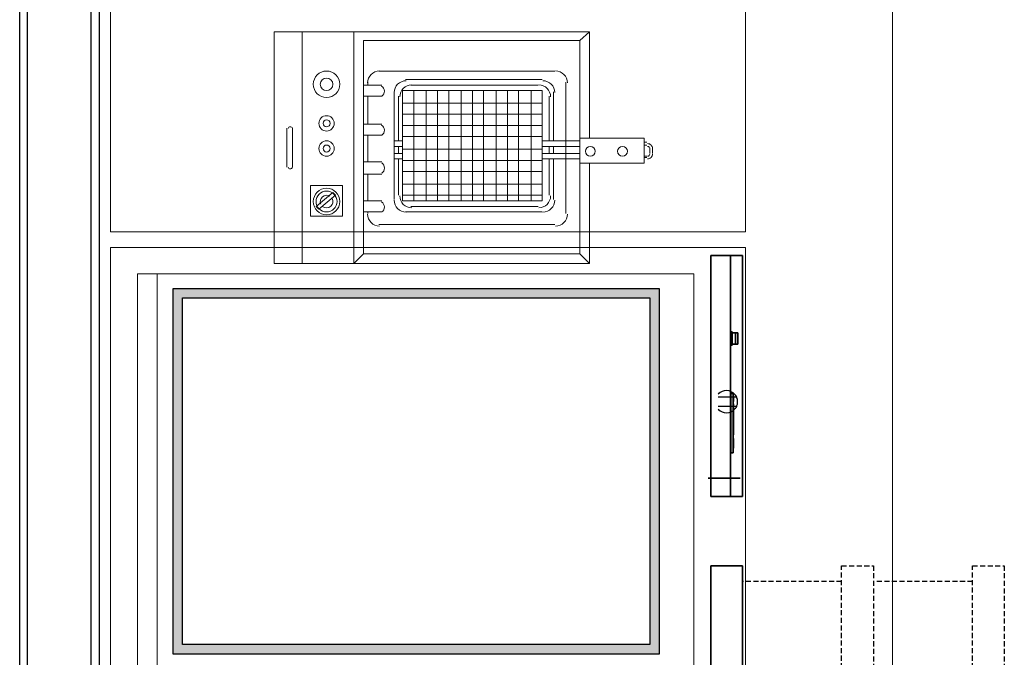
# Model space of a CAD drawing. Header units: millimetres. Extents: x 103872 to 294171, y 5570 to 32737.
# Tile 33 of 117: x 106813 to 108053, y 12084 to 12887. Entities that reach past the tile are written whole.
import ezdxf

# ---------------------------------------------------------------- set-up
doc = ezdxf.new("R2010")
doc.units = ezdxf.units.MM
doc.header["$LTSCALE"] = 2.5
for name, pattern in [('CONTINUA', [0]), ('DASHED', [19.05, 12.7, -6.35]), ('NASCOSTA', [0.381, 0.254, -0.127])]:
    doc.linetypes.add(name, pattern=pattern)
for name, color, linetype, lineweight in [('CKD Dimensions', 7, 'Continuous', 0), ('CKD Equipments', 252, 'Continuous', 0), ('Dimension', 40, 'Continuous', 0), ('EQUIPMENT', 210, 'Continuous', 0), ('WALL', 132, 'Continuous', 25)]:
    doc.layers.add(name, color=color, linetype=linetype, lineweight=lineweight)
for name, color, linetype in [('IQ_200_2D', 1, 'Continuous'), ('IQ_200_3D', 1, 'Continuous'), ('IQ_204_2D', 7, 'CONTINUA'), ('IQ_204_3D', 7, 'Continuous'), ('IQ_BLUE_3D', 5, 'Continuous'), ('IQ_GREEN_3D', 3, 'Continuous'), ('IQ_RED_3D', 1, 'Continuous'), ('PDF2_Equipment', 253, 'Continuous')]:
    doc.layers.add(name, color=color, linetype=linetype)

# ---------------------------------------------------------------- blocks, each defined once
blk = doc.blocks.new('*U43')
at = {"color": 8}
for points in [[(0, 0), (6936.3, 0), (6936.3, -10), (0, -10)], [(0, -100), (6936.3, -100), (6936.3, -90), (0, -90)]]:
    blk.add_lwpolyline(points, close=True, dxfattribs=at)
blk = doc.blocks.new('ELECTROLUX-MC7-FRYER-VALVE')
at = {"layer": 'IQ_200_2D', "color": 8}
for p, q in [((-15, 13.2), (-15, 14.7)), ((-8, 14.7), (-8, -18.3)), ((8, -18.3), (8, 14.7)), ((15, 13.2), (15, 14.7))]:
    blk.add_line(p, q, dxfattribs=at)
for start, end in [(132.6927, 229.4584), (310.5416, 47.3073), (246.4218, 293.5782)]:
    blk.add_arc((0, 0), 20, start, end, dxfattribs=at)
for points, knots in [([(-8, -18.3), (-8, -18.3), (-8, -18.3), (-8.2, -18.3), (-8.2, -18.2), (-8.5, -18.1), (-8.6, -18), (-9, -17.9), (-9.2, -17.8), (-9.6, -17.5), (-9.9, -17.4), (-10.5, -17), (-10.8, -16.8), (-11.4, -16.4), (-11.8, -16.2), (-12.4, -15.7), (-12.7, -15.4), (-13, -15.2)], [0, 0, 0, 0, 0.925594, 0.925594, 1.851189, 1.851189, 2.776783, 2.776783, 3.702378, 3.702378, 4.853265, 4.853265, 6.004152, 6.004152, 7.155039, 7.155039, 8.305926, 8.305926, 8.305926, 8.305926]), ([(13, -15.2), (12.7, -15.4), (12.4, -15.7), (11.8, -16.2), (11.4, -16.4), (10.8, -16.8), (10.5, -17), (9.9, -17.4), (9.6, -17.5), (9.2, -17.8), (9, -17.9), (8.6, -18), (8.5, -18.1), (8.2, -18.2), (8.2, -18.3), (8, -18.3), (8, -18.3), (8, -18.3)], [-8.305926, -8.305926, -8.305926, -8.305926, -7.155039, -7.155039, -6.004152, -6.004152, -4.853265, -4.853265, -3.702378, -3.702378, -2.776783, -2.776783, -1.851189, -1.851189, -0.925594, -0.925594, 0, 0, 0, 0])]:
    blk.add_open_spline(points, degree=3, knots=knots, dxfattribs=at)
blk = doc.blocks.new('ZNS-MC-BASECONTRPAN')
at = {"layer": 'IQ_200_3D', "color": 8}
blk.add_3dface([(0, 0, -85), (0, 0, 0), (271.5, 0, 0), (271.5, 0, -85)], dxfattribs=at)
at = {"layer": 'IQ_BLUE_3D', "color": 8, "ltscale": 0.7}
blk.add_3dface([(36.5, -3.6, -29.6), (48.7, -3.6, -29.6), (48.7, -3.6, -40), (36.5, -3.6, -40)], dxfattribs=at)
at = {"layer": 'IQ_GREEN_3D', "color": 8, "ltscale": 0.7}
blk.add_3dface([(95.6, -3.6, -31), (102.6, -3.6, -31), (102.6, -3.6, -39), (95.6, -3.6, -39)], dxfattribs=at)
at = {"layer": 'IQ_RED_3D', "color": 8, "ltscale": 0.7}
blk.add_3dface([(53.4, -3.6, -30.1), (92.6, -3.6, -30.1), (92.6, -3.6, -40), (53.4, -3.6, -40)], dxfattribs=at)
at = {"layer": 'IQ_RED_3D', "color": 8}
for points, invisible_edges in [([(167.6, -6.1, -35), (167.6, -2.2, -35), (167.6, -2.2, -23.8), (167.6, -9.3, -23.8)], 1), ([(167.6, -2.2, -35), (182, -2.2, -35), (182, -2.2, -23.8), (167.6, -2.2, -23.8)], 1), ([(167.6, -6.1, -46.2), (167.6, -2.2, -46.2), (167.6, -2.2, -35), (167.6, -6.1, -35)], 4), ([(167.6, -2.2, -46.2), (182, -2.2, -46.2), (182, -2.2, -35), (167.6, -2.2, -35)], 4), ([(167.6, -6.1, -35), (167.6, -9.3, -23.8), (182, -9.3, -23.8), (182, -6.1, -35)], 8), ([(167.6, -6.1, -46.2), (167.6, -6.1, -35), (182, -6.1, -35), (182, -6.1, -46.2)], 2), ([(182, -6.1, -35), (182, -9.3, -23.8), (182, -2.2, -23.8), (182, -2.2, -35)], 8), ([(182, -6.1, -46.2), (182, -6.1, -35), (182, -2.2, -35), (182, -2.2, -46.2)], 2), ([(192.1, -6.1, -35), (206.5, -6.1, -35), (206.5, -2.2, -35), (192.1, -2.2, -35)], 15), ([(192.1, -6.1, -35), (192.1, -2.2, -35), (206.5, -2.2, -35), (206.5, -6.1, -35)], 15)]:
    blk.add_3dface(points, dxfattribs=dict(at, invisible_edges=invisible_edges))
for points in [[(167.6, -9.3, -23.8), (167.6, -2.2, -23.8), (182, -2.2, -23.8), (182, -9.3, -23.8)], [(167.6, -6.1, -46.2), (182, -6.1, -46.2), (182, -2.2, -46.2), (167.6, -2.2, -46.2)]]:
    blk.add_3dface(points, dxfattribs=at)
at = {"layer": 'IQ_204_3D', "color": 8, "ltscale": 0.7}
mesh = blk.add_polyface(dxfattribs=at)
corners = [(30.6, -3.3, -47.5), (105.6, -3.3, -47.5), (105.6, -0.3, -47.5), (30.6, -0.3, -47.5), (30.6, -3.3, -22.5), (105.6, -3.3, -22.5), (105.6, -0.3, -22.5), (30.6, -0.3, -22.5)]
mesh.append_faces([[corners[k] for k in face] for face in [(0, 3, 2, 1), (4, 5, 6, 7), (0, 1, 5, 4), (3, 7, 6, 2), (0, 4, 7, 3), (1, 2, 6, 5)]], dxfattribs={"color": 8})
at = {"layer": 'IQ_204_3D', "color": 8}
mesh = blk.add_polyface(dxfattribs=at)
corners = [(166.3, -2.2, -47.5), (166.3, -2.2, -22.5), (166.3, -0.3, -22.5), (166.3, -0.3, -47.5), (183.3, -2.2, -47.5), (183.3, -2.2, -22.5), (183.3, -0.3, -22.5), (183.3, -0.3, -47.5)]
mesh.append_faces([[corners[k] for k in face] for face in [(0, 3, 2, 1), (4, 5, 6, 7), (0, 1, 5, 4), (3, 7, 6, 2), (0, 4, 7, 3), (1, 2, 6, 5)]], dxfattribs={"color": 8})
blk = doc.blocks.new('ZNS-MC-BASEREFUNIT')
at = {"layer": 'IQ_200_3D', "color": 8}
for points in [[(0, 70, 155), (0, 70, 600), (304, 70, 600), (304, 70, 155)], [(0, 70, 600), (0, 30, 600), (304, 30, 600), (304, 70, 600)], [(0, 30, 155), (0, 70, 155), (304, 70, 155), (304, 30, 155)], [(304, 30, 500), (0, 30, 500), (0, 45, 500), (304, 45, 500)], [(0, 45, 500), (0, 45, 585), (304, 45, 585), (304, 45, 500)], [(0, 30, 585), (0, 45, 585), (304, 45, 585), (304, 30, 585)], [(0, 30, 500), (0, 30, 155), (304, 30, 155), (304, 30, 500)], [(304, 30, 600), (0, 30, 600), (0, 30, 585), (304, 30, 585)]]:
    blk.add_3dface(points, dxfattribs=at)
for points, invisible_edges in [([(0, 45, 585), (0, 70, 600), (0, 70, 155), (0, 45, 500)], 5), ([(0, 45, 500), (0, 30, 500), (0, 30, 155), (0, 70, 155)], 8), ([(0, 70, 600), (0, 45, 585), (0, 30, 585), (0, 30, 600)], 1), ([(304, 45, 585), (304, 70, 600), (304, 70, 155), (304, 45, 500)], 5), ([(304, 45, 500), (304, 30, 500), (304, 30, 155), (304, 70, 155)], 8), ([(304, 70, 600), (304, 45, 585), (304, 30, 585), (304, 30, 600)], 1)]:
    blk.add_3dface(points, dxfattribs=dict(at, invisible_edges=invisible_edges))
blk = doc.blocks.new('G$C75B2A21B')
at = {"layer": 'PDF2_Equipment', "lineweight": 0}
for points in [[(158.3, 79.2), (292, 79.2), (292, 476.7), (0, 476.7), (0, 79.2), (126.6, 79.2)], [(170.6, 460.9), (121.4, 460.9)], [(292, 441.5), (0, 441.5)], [(292, 376.4), (0, 376.4), (12.3, 364.1)], [(158.3, 91.5), (281.4, 91.5), (281.4, 364.1), (12.3, 364.1), (12.3, 91.5), (126.6, 91.5)], [(79.2, 364.1), (79.2, 341.2)], [(112.6, 364.1), (112.6, 341.2)], [(128.4, 364.1), (128.4, 341.2)], [(175.9, 364.1), (175.9, 341.2)], [(225.1, 364.1), (225.1, 341.2)], [(65.1, 358.8), (63.3, 358.8)], [(112.6, 358.8), (79.2, 358.8)], [(161.8, 358.8), (128.4, 358.8)], [(211.1, 358.8), (175.9, 358.8)], [(228.7, 358.8), (225.1, 358.8)], [(49.3, 344.8), (49.3, 123.1)], [(242.7, 123.1), (242.7, 344.8)], [(216.4, 325.4), (80.9, 325.4)], [(131.9, 325.4), (131.9, 314.9)], [(139, 325.4), (139, 314.9)], [(147.8, 325.4), (147.8, 314.9)], [(154.8, 325.4), (154.8, 314.9)], [(65.1, 311.3), (65.1, 139)], [(131.9, 320.1), (86.2, 320.1)], [(86.2, 314.9), (86.2, 139)], [(100.3, 314.9), (100.3, 139)], [(116.1, 314.9), (116.1, 139)], [(130.2, 314.9), (130.2, 139)], [(147.8, 320.1), (139, 320.1)], [(144.2, 314.9), (144.2, 139)], [(211.1, 320.1), (154.8, 320.1)], [(160.1, 314.9), (160.1, 139)], [(174.1, 314.9), (174.1, 139)], [(188.2, 314.9), (188.2, 139)], [(202.3, 314.9), (202.3, 139)], [(232.2, 139), (232.2, 311.3)], [(72.1, 304.3), (72.1, 144.2)], [(218.1, 300.8), (79.2, 300.8)], [(225.1, 144.2), (225.1, 304.3)], [(218.1, 285), (79.2, 285)], [(218.1, 270.9), (79.2, 270.9)], [(218.1, 256.8), (79.2, 256.8)], [(218.1, 241), (79.2, 241)], [(218.1, 226.9), (79.2, 226.9)], [(218.1, 212.8), (79.2, 212.8)], [(218.1, 197), (79.2, 197)], [(218.1, 182.9), (79.2, 182.9)], [(218.1, 168.9), (79.2, 168.9)], [(218.1, 153), (79.2, 153)], [(139, 139), (139, 91.5), (131.9, 91.5), (131.9, 139)], [(154.8, 139), (154.8, 91.5), (147.8, 91.5), (147.8, 139)], [(80.9, 124.9), (131.9, 124.9)], [(86.2, 130.2), (131.9, 130.2)], [(139, 130.2), (147.8, 130.2)], [(139, 124.9), (147.8, 124.9)], [(154.8, 130.2), (211.1, 130.2)], [(154.8, 124.9), (216.4, 124.9)], [(63.3, 109.1), (228.7, 109.1)], [(12.3, 91.5), (0, 79.2)], [(281.4, 91.5), (292, 79.2)], [(133.7, 10.6), (133.7, 7)], [(135.4, 10.6), (135.4, 7)], [(146, 3.5), (139, 3.5)], [(146, 0), (139, 0)], [(149.5, 10.6), (149.5, 7)], [(153, 10.6), (153, 7)]]:
    blk.add_lwpolyline(points, dxfattribs=at)
for points in [[(170.3, 459, -0.816435), (170.6, 453.8), (121.4, 453.8, -0.816435), (121.7, 459)], [(65.1, 364.1), (65.1, 341.2, 0.537102), (77.8, 341.3)], [(161.8, 364.1), (161.8, 341.2, 0.537102), (174.6, 341.3)], [(211.1, 364.1), (211.1, 341.2, 0.537102), (223.8, 341.3)]]:
    blk.add_lwpolyline(points, format="xyb", dxfattribs=at)
for points in [[(98.5, 430.9), (59.8, 430.9), (59.8, 390.5), (98.5, 390.5)], [(68.6, 420.4), (72.1, 423.9), (89.7, 402.8), (86.2, 399.3)], [(79.2, 139), (218.1, 139), (218.1, 314.9), (79.2, 314.9)], [(158.3, 91.5), (126.6, 91.5), (126.6, 10.6), (158.3, 10.6)]]:
    blk.add_lwpolyline(points, close=True, dxfattribs=at)
for centre, radius in [((78.3, 410.7), 16.7), ((78.3, 410.7), 13.2), ((226, 410.7), 16.7), ((145.1, 410.7), 9.67), ((145.1, 410.7), 4.4), ((176.8, 410.7), 9.67), ((176.8, 410.7), 4.4), ((226, 410.7), 7.92), ((141.6, 78.3), 6.16), ((141.6, 37.8), 6.16)]:
    blk.add_circle(centre, radius, dxfattribs=at)
for centre, radius, start, end in [((78.3, 410.7), 7.92, 144.9647, 297.4878), ((78.3, 410.7), 7.92, 327.5299, 114.9226), ((62.4, 343.9), 15, 90, 180), ((227.8, 343.9), 15, 0, 90), ((120.5, 345.6), 7.92, 213.5193, 326.4807), ((80, 310.5), 15, 90, 180), ((215.5, 310.5), 15, 0, 90), ((85.3, 303.4), 15, 90, 180), ((210.2, 303.4), 15, 0, 90), ((80, 138.1), 15, 180, 270), ((85.3, 143.4), 15, 180, 270), ((210.2, 143.4), 15, 270, 360), ((215.5, 138.1), 15, 270, 360), ((62.4, 122.2), 15, 180, 270), ((227.8, 122.2), 15, 270, 360), ((138.1, 6.2), 6.16, 179.9999, 270.0001), ((138.1, 6.2), 2.64, 179.9999, 270.0001), ((145.1, 6.2), 6.16, 269.9999, 0.0001), ((145.1, 6.2), 2.64, 269.9999, 0.0001)]:
    blk.add_arc(centre, radius, start, end, dxfattribs=at)
blk = doc.blocks.new('ARCH')
at = {"layer": 'CKD Equipments'}
h = blk.add_hatch(color=8, dxfattribs=at)
h.dxf.hatch_style = 1
h.paths.add_polyline_path([(115814.1, 12548.8), (116426.8, 12548.8), (116426.8, 12088), (115814.1, 12088)])
h.paths.add_polyline_path([(115826.1, 12536.8), (116414.8, 12536.8), (116414.8, 12100), (115826.1, 12100)], flags=16)
at = {"layer": 'CKD Equipments', "color": 8}
for points in [[(115735.4, 13195.2), (115735.4, 12620.2), (116535.4, 12620.2), (116535.4, 13195.2), (115735.4, 13195.2)], [(115735.4, 12600.2), (115735.4, 10800.2), (116535.4, 10800.2), (116535.4, 12600.2), (115735.4, 12600.2)], [(115769.2, 12567.3), (115769.2, 12067.3), (116470.3, 12067.3), (116470.3, 12567.3), (115769.2, 12567.3), (115794.2, 12567.3), (115794.2, 12067.3)]]:
    blk.add_lwpolyline(points, dxfattribs=at)
at = {"layer": 'EQUIPMENT', "color": 8, "linetype": 'DASHED', "lineweight": 18, "ltscale": 800}
blk.add_lwpolyline([(115720.8, 13210.6), (115720.8, 10791.8), (116720.8, 10791.8), (116720.8, 13210.6)], close=True, dxfattribs=at)
at = {"layer": 'IQ_200_3D', "color": 8}
for points in [[(115814.1, 12548.8), (116426.8, 12548.8), (116426.8, 12088), (115814.1, 12088)], [(115826.1, 12536.8), (116414.8, 12536.8), (116414.8, 12100), (115826.1, 12100)]]:
    blk.add_lwpolyline(points, close=True, dxfattribs=at)
for points in [[(116488.5, 12309.9, 650), (116528.5, 12309.9, 650), (116528.5, 12309.9, 430), (116488.5, 12309.9, 430)], [(116488.5, 12309.9, 425), (116528.5, 12309.9, 425), (116528.5, 12309.9, 205), (116488.5, 12309.9, 205)], [(116491.5, 11763.4, 430), (116491.5, 11763.4, 650), (116491.5, 12199.4, 650), (116491.5, 12199.4, 430)], [(116491.5, 11763.4, 650), (116531.5, 11763.4, 650), (116531.5, 12199.4, 650), (116491.5, 12199.4, 650)], [(116531.5, 11763.4, 430), (116491.5, 11763.4, 430), (116491.5, 12199.4, 430), (116531.5, 12199.4, 430)], [(116491.5, 12199.4, 650), (116531.5, 12199.4, 650), (116531.5, 12199.4, 430), (116491.5, 12199.4, 430)], [(116491.5, 11763.4, 205), (116491.5, 11763.4, 425), (116491.5, 12199.4, 425), (116491.5, 12199.4, 205)], [(116491.5, 11763.4, 425), (116531.5, 11763.4, 425), (116531.5, 12199.4, 425), (116491.5, 12199.4, 425)], [(116531.5, 11763.4, 205), (116491.5, 11763.4, 205), (116491.5, 12199.4, 205), (116531.5, 12199.4, 205)], [(116491.5, 12199.4, 425), (116531.5, 12199.4, 425), (116531.5, 12199.4, 205), (116491.5, 12199.4, 205)]]:
    blk.add_3dface(points, dxfattribs=at)
at = {"layer": 'IQ_200_3D', "color": 8, "invisible_edges": 5}
for points in [[(116531.5, 11883.9, 565), (116531.5, 11763.4, 430), (116531.5, 12199.4, 430), (116531.5, 12078.9, 565)], [(116531.5, 11763.4, 650), (116531.5, 11883.9, 635), (116531.5, 12078.9, 635), (116531.5, 12199.4, 650)], [(116531.5, 12199.4, 650), (116531.5, 12078.9, 635), (116531.5, 12078.9, 565), (116531.5, 12199.4, 430)], [(116531.5, 11883.9, 340), (116531.5, 11763.4, 205), (116531.5, 12199.4, 205), (116531.5, 12078.9, 340)], [(116531.5, 11763.4, 425), (116531.5, 11883.9, 410), (116531.5, 12078.9, 410), (116531.5, 12199.4, 425)], [(116531.5, 12199.4, 425), (116531.5, 12078.9, 410), (116531.5, 12078.9, 340), (116531.5, 12199.4, 205)]]:
    blk.add_3dface(points, dxfattribs=at)
at = {"layer": 'IQ_204_2D', "color": 8, "linetype": 'NASCOSTA', "ltscale": 10}
for p, q in [((116656.5, 12179.4), (116531.5, 12179.4)), ((116821.5, 12179.4), (116696.5, 12179.4))]:
    blk.add_line(p, q, dxfattribs=at)
for points in [[(116656.5, 11765.4), (116656.5, 12199.4), (116696.5, 12199.4), (116696.5, 11765.4), (116656.5, 11765.4)], [(116821.5, 11765.4), (116821.5, 12199.4), (116861.5, 12199.4), (116861.5, 11765.4), (116821.5, 11765.4)]]:
    blk.add_lwpolyline(points, dxfattribs=at)
at = {"color": 8, "rotation": 90.00000000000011}
for name, p in [('ZNS-MC-BASEREFUNIT', (116561.5, 12286.4, 50)), ('ZNS-MC-BASECONTRPAN', (116516.5, 12310.9, 635))]:
    blk.add_blockref(name, p, dxfattribs=at)
at = {"color": 8, "xscale": 0.7, "yscale": 0.7, "zscale": 0.7, "rotation": 90}
blk.add_blockref('ELECTROLUX-MC7-FRYER-VALVE', (116511.4, 12406, -511), dxfattribs=at)
at = {"layer": 'CKD Dimensions', "color": 8, "ltscale": 0.25, "rotation": 90}
blk.add_blockref('G$C75B2A21B', (116418.2, 12580), dxfattribs=at)
at = {"layer": 'WALL', "color": 8, "xscale": -1, "rotation": 89.99999999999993}
blk.add_blockref('*U43', (115620.8, 13310.6), dxfattribs=at)

msp = doc.modelspace()

# ---------------------------------------------------------------- block references
at = {"layer": 'Dimension'}
msp.add_blockref('ARCH', (-8808, 0), dxfattribs=at)

doc.saveas('drawing.dxf')
